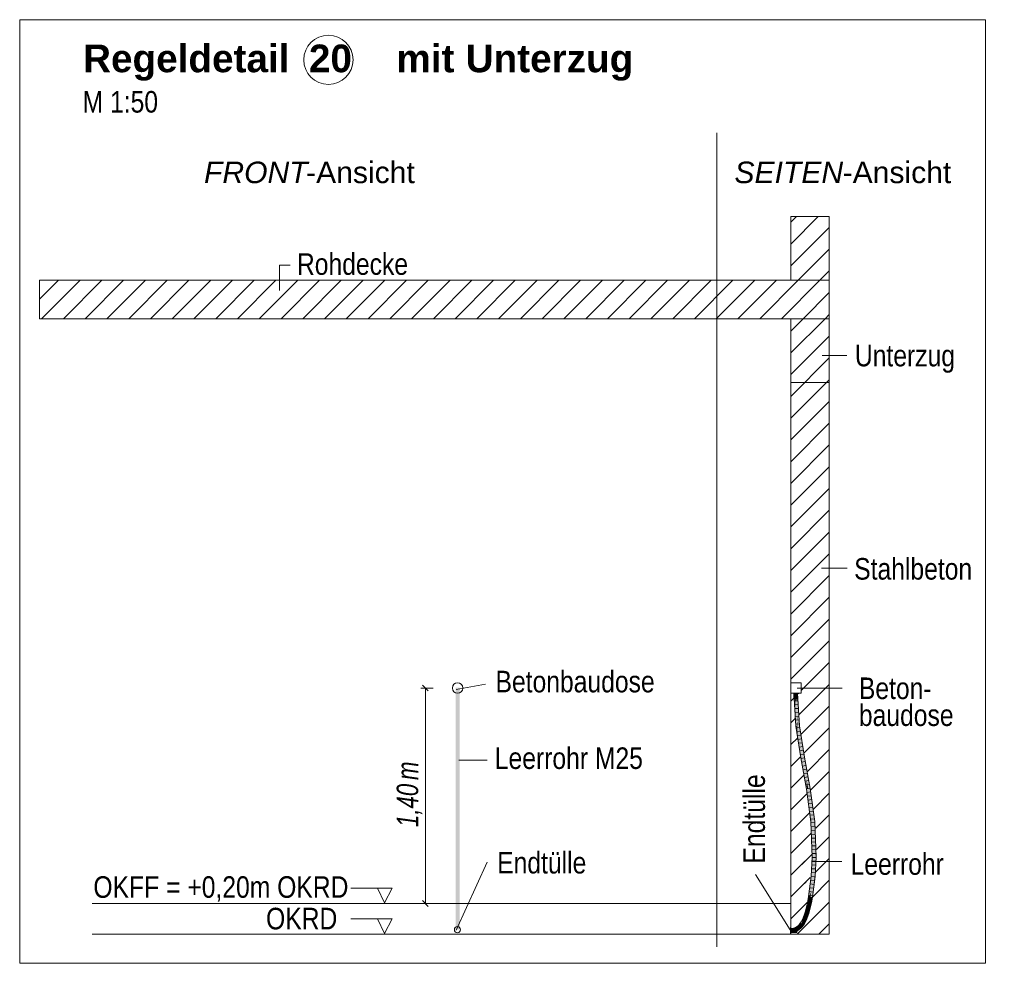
# Model space of a CAD drawing. Extents: x -500 to 300, y 62 to 1162.
# Tile 76 of 90: x 124 to 188, y 696 to 757. Entities that reach past the tile are written whole.
import ezdxf
from ezdxf.lldxf.tags import DXFTag

# ---------------------------------------------------------------- set-up
doc = ezdxf.new("R2010")
doc.units = 0
doc.layers.get('0').update_dxf_attribs({"lineweight": 13})
for name, color, linetype, lineweight, true_color in [('E_Aussparung Bemaßung-A06G93S68I', 5, 'Continuous', 9, 0x0000ff), ('E_Betonbaudose', 1, 'Continuous', 13, 0xff0000), ('E_Detail_Beschriftung', 7, 'Continuous', 13, 0x009900), ('E_Detail_Wandschraffur', 7, 'Continuous', 5, 0xc0c0c0), ('E_Leerrohr 25-A06G93S78I', 7, 'Continuous', 9, 0xff8000), ('E_Leerrohr 25-Shading', 7, 'Continuous', 9, 0xff8000), ('E_Leerrohr Beschriftung', 1, 'Continuous', 9, 0xff0000)]:
    doc.layers.add(name, color=color, linetype=linetype, lineweight=lineweight, true_color=true_color)
doc.layers.add('E_Detail_Linie_Text_Bem', color=7, linetype='Continuous', lineweight=13)
doc.styles.get("Standard").update_dxf_attribs({"font": 'ARIALN.TTF'})
tags = doc.linetypes.add('fein_strichliert', pattern=[4, 1, -2, 1]).pattern_tags.tags
tags[8:9] = [DXFTag(74, 4), DXFTag(75, 0), DXFTag(340, '0'), DXFTag(46, 0.0), DXFTag(50, 0.0), DXFTag(44, 0.0), DXFTag(45, 0.0)]
tags[6:7] = [DXFTag(74, 4), DXFTag(75, 0), DXFTag(340, '0'), DXFTag(46, 0.0), DXFTag(50, 0.0), DXFTag(44, 0.0), DXFTag(45, 0.0)]
tags[4:5] = [DXFTag(74, 4), DXFTag(75, 0), DXFTag(340, '0'), DXFTag(46, 0.0), DXFTag(50, 0.0), DXFTag(44, 0.0), DXFTag(45, 0.0)]
tags = doc.linetypes.add('fein_strichliert-A06G93S58I', pattern=[4, 1, -2, 1]).pattern_tags.tags
tags[8:9] = [DXFTag(74, 4), DXFTag(75, 0), DXFTag(340, '0'), DXFTag(46, 0.0), DXFTag(50, 0.0), DXFTag(44, 0.0), DXFTag(45, 0.0)]
tags[6:7] = [DXFTag(74, 4), DXFTag(75, 0), DXFTag(340, '0'), DXFTag(46, 0.0), DXFTag(50, 0.0), DXFTag(44, 0.0), DXFTag(45, 0.0)]
tags[4:5] = [DXFTag(74, 4), DXFTag(75, 0), DXFTag(340, '0'), DXFTag(46, 0.0), DXFTag(50, 0.0), DXFTag(44, 0.0), DXFTag(45, 0.0)]
tags = doc.linetypes.add('STRICHPUNKT2-A06G93S88I', pattern=[12.7, 6.35, -3.175, 0, -3.175]).pattern_tags.tags
tags[10:11] = [DXFTag(74, 4), DXFTag(75, 0), DXFTag(340, '0'), DXFTag(46, 0.0), DXFTag(50, 0.0), DXFTag(44, 0.0), DXFTag(45, 0.0)]
tags[8:9] = [DXFTag(74, 4), DXFTag(75, 0), DXFTag(340, '0'), DXFTag(46, 0.0), DXFTag(50, 0.0), DXFTag(44, 0.0), DXFTag(45, 0.0)]
tags[6:7] = [DXFTag(74, 4), DXFTag(75, 0), DXFTag(340, '0'), DXFTag(46, 0.0), DXFTag(50, 0.0), DXFTag(44, 0.0), DXFTag(45, 0.0)]
tags[4:5] = [DXFTag(74, 4), DXFTag(75, 0), DXFTag(340, '0'), DXFTag(46, 0.0), DXFTag(50, 0.0), DXFTag(44, 0.0), DXFTag(45, 0.0)]

# ---------------------------------------------------------------- blocks, each defined once
blk = doc.blocks.new('Shading-A06G93GX8I', base_point=(174.254, 868.332))
at = {"layer": 'E_Leerrohr 25-Shading', "color": 31, "true_color": 0xecb67f}
for points in [[(174.023, 713.285), (174.023, 713.279), (174.134, 713.285), (174.134, 713.279)], [(174.088, 712.885), (174.213, 712.885), (174.088, 713.279), (174.213, 713.279)], [(174.134, 713.279), (174.213, 713.279), (174.134, 713.285), (174.213, 713.285)], [(174.226, 713.285), (174.213, 713.285), (174.226, 713.279), (174.213, 713.279)], [(174.213, 713.279), (174.213, 712.885), (174.226, 713.279), (174.226, 712.885)], [(174.258, 713.285), (174.226, 713.285), (174.258, 713.279), (174.226, 713.279)], [(174.226, 712.885), (174.338, 712.885), (174.226, 713.279), (174.338, 713.279)], [(174.258, 713.285), (174.258, 713.279), (174.325, 713.285), (174.324, 713.279)], [(174.324, 713.279), (174.403, 713.279), (174.325, 713.285), (174.403, 713.285)], [(173.891, 697.94), (173.891, 698.051), (173.885, 697.939), (173.885, 698.051)], [(173.885, 697.907), (173.891, 697.907), (173.885, 697.939), (173.891, 697.94)], [(173.885, 697.861), (173.891, 697.861), (173.885, 697.907), (173.891, 697.907)], [(173.891, 697.828), (173.891, 697.861), (173.885, 697.828), (173.885, 697.861)], [(173.885, 697.75), (173.891, 697.75), (173.885, 697.828), (173.891, 697.828)], [(173.885, 697.671), (173.891, 697.671), (173.885, 697.75), (173.891, 697.75)], [(173.891, 697.861), (174.049, 697.986), (173.891, 697.986)], [(173.891, 697.861), (174.113, 697.869), (174.049, 697.986), (174.161, 697.873)], [(173.994, 697.862), (174.094, 697.868), (173.891, 697.861), (174.113, 697.869)], [(173.891, 697.861), (174.239, 697.861), (174.233, 697.866)], [(174.071, 697.766), (174.1, 697.844), (174.027, 697.753), (173.891, 697.861)], [(173.891, 697.861), (174.1, 697.844), (173.994, 697.857)], [(173.891, 697.861), (173.891, 697.736), (174.027, 697.753), (174.007, 697.747)], [(173.891, 697.861), (174.225, 697.847), (174.239, 697.861)], [(173.891, 697.736), (174.049, 697.736), (174.031, 697.749)], [(174.169, 697.865), (174.163, 697.871), (173.994, 697.862)], [(174.15, 697.838), (174.163, 697.85), (173.994, 697.857)], [(174.007, 697.747), (174.031, 697.749), (174.027, 697.753)], [(174.065, 697.753), (174.071, 697.766), (174.031, 697.749), (174.027, 697.753)], [(174.031, 697.749), (174.049, 697.736), (174.065, 697.753)], [(174.049, 697.986), (174.161, 697.873), (174.088, 697.986), (174.132, 697.942)], [(174.049, 697.736), (174.114, 697.736), (174.083, 697.77), (174.176, 697.798)], [(174.071, 697.766), (174.065, 697.753), (174.083, 697.77)], [(174.147, 697.834), (174.1, 697.844), (174.083, 697.77), (174.071, 697.766)], [(174.147, 697.834), (174.083, 697.77), (174.152, 697.8), (174.115, 697.78)], [(174.132, 697.942), (174.114, 697.986), (174.088, 697.986)], [(174.094, 697.868), (174.163, 697.871), (174.113, 697.869)], [(174.147, 697.834), (174.15, 697.838), (174.1, 697.844)], [(174.113, 697.869), (174.163, 697.871), (174.161, 697.873)], [(174.22, 697.879), (174.285, 697.986), (174.114, 697.986)], [(174.114, 697.986), (174.132, 697.942), (174.22, 697.879), (174.197, 697.877)], [(174.285, 697.736), (174.221, 697.812), (174.114, 697.736), (174.176, 697.798)], [(174.115, 697.78), (174.14, 697.787), (174.152, 697.8)], [(174.132, 697.942), (174.161, 697.873), (174.197, 697.877), (174.194, 697.876)], [(174.152, 697.8), (174.14, 697.787), (174.201, 697.823), (174.176, 697.798)], [(174.201, 697.823), (174.225, 697.847), (174.147, 697.834), (174.163, 697.85)], [(174.147, 697.834), (174.152, 697.8), (174.18, 697.828)], [(174.18, 697.828), (174.152, 697.8), (174.198, 697.824)], [(174.152, 697.8), (174.201, 697.823), (174.198, 697.824)], [(174.233, 697.866), (174.221, 697.879), (174.169, 697.865), (174.161, 697.873)], [(174.221, 697.812), (174.214, 697.821), (174.176, 697.798), (174.201, 697.823)], [(174.194, 697.876), (174.221, 697.879), (174.22, 697.879)], [(174.285, 697.815), (174.239, 697.861), (174.285, 697.807), (174.201, 697.823)], [(174.233, 697.816), (174.214, 697.821), (174.221, 697.812)], [(174.285, 697.807), (174.214, 697.821), (174.285, 697.802)], [(174.22, 697.879), (174.234, 697.881), (174.285, 697.986), (174.268, 697.915)], [(174.26, 697.882), (174.26, 697.884), (174.221, 697.879), (174.22, 697.879)], [(174.221, 697.879), (174.239, 697.861), (174.26, 697.882)], [(174.285, 697.789), (174.268, 697.806), (174.221, 697.812), (174.233, 697.816)], [(174.285, 697.789), (174.221, 697.812), (174.285, 697.736)], [(174.234, 697.881), (174.26, 697.884), (174.268, 697.915)], [(174.262, 697.885), (174.239, 697.861), (174.285, 697.887), (174.285, 697.861)], [(174.239, 697.861), (174.285, 697.815), (174.285, 697.861)], [(174.262, 697.885), (174.268, 697.915), (174.26, 697.884)], [(174.26, 697.884), (174.26, 697.882), (174.262, 697.885)], [(174.262, 697.885), (174.285, 697.907), (174.268, 697.915), (174.285, 697.932)], [(174.285, 697.907), (174.262, 697.885), (174.285, 697.887)], [(174.285, 697.932), (174.285, 697.986), (174.268, 697.915)], [(174.285, 697.802), (174.268, 697.806), (174.285, 697.789)]]:
    blk.add_solid(points, dxfattribs=at)
at = {"layer": 'E_Leerrohr 25-Shading', "color": 43, "true_color": 0xd7ab7f}
for points in [[(174.088, 713.279), (174.114, 712.877), (174.115, 713.033)], [(174.088, 713.279), (174.115, 713.033), (174.116, 713.279)], [(174.115, 713.033), (174.114, 712.877), (174.177, 712.453), (174.202, 712.051)], [(174.223, 711.132), (174.202, 712.051), (174.114, 712.877)], [(174.116, 713.279), (174.115, 713.033), (174.137, 713.088), (174.177, 712.453)], [(174.137, 713.088), (174.125, 713.279), (174.116, 713.279)], [(174.329, 712.934), (174.302, 713.279), (174.315, 713.068)], [(174.302, 713.279), (174.364, 712.878), (174.32, 713.279)], [(174.364, 712.878), (174.302, 713.279), (174.403, 712.243), (174.329, 712.934)], [(174.34, 712.667), (174.382, 712.277), (174.315, 713.068), (174.329, 712.934)], [(174.364, 712.878), (174.338, 713.279), (174.32, 713.279)], [(174.329, 712.934), (174.382, 712.277), (174.403, 712.243), (174.428, 711.842)], [(174.395, 712.073), (174.34, 712.667), (174.435, 711.154)], [(174.382, 712.277), (174.34, 712.667), (174.39, 712.171), (174.395, 712.073)], [(174.388, 712.216), (174.382, 712.277), (174.39, 712.171)], [(174.422, 711.777), (174.414, 711.975), (174.39, 712.171), (174.388, 712.216)], [(174.223, 711.132), (174.257, 711.135), (174.202, 712.051), (174.25, 711.284)], [(174.395, 712.073), (174.422, 711.777), (174.39, 712.171)], [(174.422, 711.777), (174.395, 712.073), (174.446, 711.156), (174.435, 711.154)], [(174.428, 711.842), (174.414, 711.975), (174.471, 711.158), (174.422, 711.777)], [(174.446, 711.156), (174.471, 711.158), (174.422, 711.777)], [(174.257, 711.135), (174.223, 711.132), (174.338, 710.386)], [(174.257, 711.135), (174.259, 711.135), (174.25, 711.284)], [(174.364, 710.223), (174.257, 711.135), (174.338, 710.386)], [(174.364, 710.223), (174.275, 711.033), (174.257, 711.135), (174.259, 711.135)], [(174.315, 710.776), (174.275, 711.033), (174.403, 709.966), (174.364, 710.223)], [(174.446, 711.156), (174.435, 711.154), (174.75, 709.119)], [(174.786, 709.126), (174.471, 711.158), (174.75, 709.119), (174.446, 711.156)], [(174.428, 709.803), (174.34, 710.613), (174.403, 709.966), (174.315, 710.776)], [(174.54, 709.084), (174.576, 709.09), (174.428, 709.803), (174.34, 710.613)], [(174.94, 707.081), (174.576, 709.09), (174.909, 707.047), (174.54, 709.084)], [(174.976, 708.077), (174.786, 709.126), (174.94, 708.073), (174.75, 709.119)], [(175.156, 707.086), (174.976, 708.077), (175.12, 707.081), (174.94, 708.073)], [(175.156, 707.086), (175.12, 707.081), (175.452, 704.949), (175.415, 704.946)], [(174.94, 707.081), (174.909, 707.047), (174.943, 707.052)], [(174.943, 707.052), (174.909, 707.047), (174.977, 706.559)], [(174.945, 707.053), (174.94, 707.081), (174.943, 707.052)], [(174.977, 706.559), (175.144, 705.523), (174.943, 707.052), (174.945, 707.053)], [(175.144, 705.523), (175.239, 704.931), (174.945, 707.053)], [(175.203, 704.928), (175.221, 704.929), (174.977, 706.559), (175.144, 705.523)], [(175.221, 704.929), (175.239, 704.931), (175.144, 705.523)], [(175.221, 704.929), (175.203, 704.928), (175.228, 704.299)], [(175.228, 704.299), (175.262, 703.734), (175.221, 704.929), (175.239, 704.931)], [(175.262, 703.734), (175.33, 702.628), (175.239, 704.931)], [(175.497, 703.803), (175.452, 704.949), (175.44, 704.324), (175.415, 704.946)], [(175.262, 703.734), (175.228, 704.299), (175.274, 703.124)], [(175.544, 702.629), (175.44, 704.324), (175.542, 702.629)], [(175.44, 704.324), (175.544, 702.629), (175.44, 704.324), (175.497, 703.803)], [(175.533, 702.629), (175.542, 702.629), (175.487, 703.144), (175.44, 704.324)], [(175.294, 702.627), (175.33, 702.628), (175.274, 703.124), (175.262, 703.734)], [(175.33, 702.628), (175.294, 702.627), (175.236, 701.386), (175.224, 701.387)], [(175.26, 701.384), (175.33, 702.628), (175.236, 701.386)], [(175.473, 701.364), (175.507, 702.629), (175.436, 701.368)], [(175.507, 702.629), (175.473, 701.364), (175.515, 702.629), (175.486, 701.596)], [(175.486, 701.596), (175.541, 702.572), (175.515, 702.629), (175.542, 702.629)], [(175.487, 703.144), (175.507, 702.629), (175.515, 702.629)], [(175.541, 702.572), (175.544, 702.629), (175.542, 702.629)], [(175.125, 700.432), (175.091, 700.055), (175.26, 701.384)], [(175.18, 701.042), (175.125, 700.432), (175.236, 701.386), (175.26, 701.384)], [(175.236, 701.386), (175.224, 701.387), (175.18, 701.042)], [(175.394, 701.032), (175.394, 701.032), (175.473, 701.364), (175.375, 700.591)], [(175.394, 701.032), (175.473, 701.364), (175.436, 701.368)], [(175.055, 700.06), (175.072, 700.058), (175.18, 701.042), (175.125, 700.432)], [(175.394, 701.032), (175.266, 700.032), (175.291, 700.029)], [(175.303, 700.027), (175.394, 701.032), (175.291, 700.029)], [(175.394, 701.032), (175.303, 700.027), (175.375, 700.591)], [(175.072, 700.058), (175.055, 700.06), (175.021, 699.8), (175.011, 699.802)], [(175.021, 699.8), (175.044, 699.796), (175.072, 700.058), (175.091, 700.055)], [(175.044, 699.796), (175.047, 699.796), (175.091, 700.055)], [(175.072, 700.058), (175.091, 700.055), (175.125, 700.432)], [(174.837, 699.047), (174.844, 699.045), (174.961, 699.545), (174.911, 699.258)], [(174.961, 699.545), (174.911, 699.258), (174.969, 699.543), (174.95, 699.381)], [(174.942, 699.317), (174.996, 699.537), (174.969, 699.543)], [(174.978, 699.635), (174.961, 699.545), (174.969, 699.543)], [(174.973, 699.585), (174.969, 699.543), (174.994, 699.552), (174.991, 699.538)], [(174.981, 699.619), (174.978, 699.635), (174.973, 699.585)], [(174.973, 699.585), (174.994, 699.552), (174.981, 699.619)], [(174.978, 699.635), (174.981, 699.619), (175.011, 699.802), (175.021, 699.8)], [(175.021, 699.8), (174.981, 699.619), (175.044, 699.796), (174.994, 699.552)], [(174.991, 699.538), (174.996, 699.537), (174.994, 699.552)], [(174.994, 699.552), (174.996, 699.537), (175.044, 699.796), (175.047, 699.796)], [(175.204, 699.489), (175.169, 699.497), (175.076, 698.974), (175.041, 698.984)], [(175.204, 699.489), (175.221, 699.764), (175.169, 699.497)], [(175.204, 699.489), (175.235, 699.647), (175.221, 699.764), (175.253, 699.758)], [(175.291, 700.029), (175.266, 700.032), (175.253, 699.758), (175.221, 699.764)], [(175.235, 699.647), (175.257, 699.757), (175.253, 699.758)], [(175.257, 699.757), (175.303, 700.027), (175.253, 699.758), (175.291, 700.029)], [(174.672, 698.607), (174.696, 698.597), (174.808, 698.97), (174.731, 698.684)], [(174.731, 698.684), (174.706, 698.592), (174.872, 699.036)], [(174.808, 698.97), (174.731, 698.684), (174.844, 699.045), (174.872, 699.036)], [(174.844, 699.045), (174.837, 699.047), (174.808, 698.97)], [(174.844, 699.045), (174.872, 699.036), (174.911, 699.258)], [(174.911, 699.258), (174.872, 699.036), (174.95, 699.381), (174.942, 699.317)], [(174.978, 698.713), (175.076, 698.974), (174.942, 698.719), (175.041, 698.984)], [(174.338, 698.148), (174.301, 698.117), (174.308, 698.107)], [(174.313, 698.1), (174.364, 698.169), (174.308, 698.107), (174.338, 698.148)], [(174.313, 698.1), (174.321, 698.089), (174.364, 698.169), (174.329, 698.1)], [(174.396, 698.178), (174.323, 698.087), (174.34, 698.102)], [(174.396, 698.178), (174.383, 698.174), (174.323, 698.087), (174.329, 698.1)], [(174.383, 698.174), (174.364, 698.169), (174.329, 698.1)], [(174.34, 698.102), (174.411, 698.161), (174.396, 698.178)], [(174.386, 698.188), (174.364, 698.169), (174.39, 698.183), (174.383, 698.174)], [(174.383, 698.174), (174.396, 698.178), (174.39, 698.183)], [(174.403, 698.206), (174.386, 698.188), (174.39, 698.183)], [(174.396, 698.178), (174.428, 698.233), (174.39, 698.183), (174.403, 698.206)], [(174.4, 698.185), (174.396, 698.178), (174.416, 698.181), (174.404, 698.169)], [(174.422, 698.205), (174.428, 698.233), (174.4, 698.185)], [(174.4, 698.185), (174.416, 698.181), (174.422, 698.205)], [(174.404, 698.169), (174.411, 698.161), (174.416, 698.181)], [(174.416, 698.181), (174.411, 698.161), (174.489, 698.251), (174.493, 698.248)], [(174.48, 698.258), (174.422, 698.205), (174.489, 698.251), (174.416, 698.181)], [(174.428, 698.233), (174.422, 698.205), (174.464, 698.271), (174.48, 698.258)], [(174.589, 698.42), (174.576, 698.428), (174.464, 698.27), (174.464, 698.271)], [(174.464, 698.27), (174.48, 698.258), (174.589, 698.42), (174.602, 698.412)], [(174.602, 698.412), (174.48, 698.258), (174.607, 698.409), (174.489, 698.251)], [(174.633, 698.137), (174.631, 698.138), (174.542, 698.023), (174.533, 698.033)], [(174.542, 698.023), (174.638, 698.133), (174.633, 698.137)], [(174.542, 698.023), (174.558, 698.006), (174.638, 698.133), (174.585, 698.035)], [(174.696, 698.597), (174.672, 698.607), (174.589, 698.42), (174.576, 698.428)], [(174.585, 698.035), (174.66, 698.115), (174.638, 698.133)], [(174.589, 698.42), (174.602, 698.412), (174.696, 698.597), (174.706, 698.592)], [(174.658, 698.175), (174.631, 698.138), (174.633, 698.137)], [(174.638, 698.133), (174.66, 698.115), (174.658, 698.175)], [(174.66, 698.115), (174.789, 698.297), (174.658, 698.175), (174.758, 698.316)], [(174.696, 698.597), (174.706, 698.592), (174.731, 698.684)], [(174.789, 698.297), (174.869, 698.523), (174.758, 698.316)], [(174.789, 698.297), (174.844, 698.4), (174.869, 698.523), (174.894, 698.513)], [(174.844, 698.4), (174.902, 698.509), (174.894, 698.513)], [(174.869, 698.523), (174.894, 698.513), (174.942, 698.719), (174.956, 698.717)], [(174.894, 698.513), (174.902, 698.509), (174.956, 698.717), (174.978, 698.713)], [(173.983, 697.954), (173.979, 697.991), (173.891, 697.949), (173.891, 697.986)], [(174.008, 697.742), (174.003, 697.779), (173.891, 697.736), (173.891, 697.772)], [(173.983, 697.954), (174.049, 698.003), (173.979, 697.991)], [(173.983, 697.954), (174.07, 697.97), (174.049, 698.003), (174.063, 698)], [(174.008, 697.742), (174.111, 697.798), (174.003, 697.779)], [(174.111, 697.798), (174.008, 697.742), (174.113, 697.788), (174.049, 697.75)], [(174.063, 698), (174.061, 698.005), (174.049, 698.003)], [(174.049, 697.75), (174.114, 697.761), (174.113, 697.788), (174.119, 697.764)], [(174.088, 698.013), (174.061, 698.005), (174.092, 697.996), (174.063, 698)], [(174.063, 698), (174.07, 697.97), (174.092, 697.996)], [(174.092, 697.996), (174.07, 697.97), (174.137, 697.99)], [(174.114, 698.021), (174.088, 698.013), (174.105, 698.011)], [(174.088, 698.013), (174.092, 697.996), (174.105, 698.011)], [(174.151, 697.994), (174.132, 698.008), (174.092, 697.996), (174.105, 698.011)], [(174.151, 697.994), (174.092, 697.996), (174.137, 697.99)], [(174.132, 698.008), (174.114, 698.021), (174.105, 698.011)], [(174.137, 697.806), (174.111, 697.798), (174.113, 697.788)], [(174.113, 697.788), (174.116, 697.773), (174.137, 697.806), (174.177, 697.818)], [(174.142, 698.018), (174.138, 698.029), (174.114, 698.021)], [(174.142, 698.018), (174.114, 698.021), (174.146, 698.006), (174.132, 698.008)], [(174.114, 697.761), (174.119, 697.762), (174.119, 697.764)], [(174.116, 697.773), (174.119, 697.764), (174.177, 697.818), (174.202, 697.825)], [(174.119, 697.762), (174.225, 697.794), (174.202, 697.825), (174.212, 697.829)], [(174.119, 697.762), (174.202, 697.825), (174.119, 697.764)], [(174.132, 698.008), (174.151, 697.994), (174.146, 698.006)], [(174.202, 698.017), (174.226, 698.027), (174.138, 698.029), (174.208, 698.06)], [(174.202, 698.017), (174.138, 698.029), (174.142, 698.018)], [(174.142, 698.018), (174.146, 698.006), (174.202, 698.017), (174.177, 698.006)], [(174.146, 698.006), (174.151, 697.994), (174.177, 698.006)], [(174.226, 698.027), (174.301, 698.117), (174.208, 698.06)], [(174.212, 697.829), (174.225, 697.794), (174.25, 697.845), (174.266, 697.845)], [(174.266, 697.845), (174.225, 697.794), (174.324, 697.845), (174.327, 697.839)], [(174.301, 698.117), (174.226, 698.027), (174.308, 698.107), (174.25, 698.042)], [(174.25, 698.042), (174.275, 698.058), (174.308, 698.107), (174.313, 698.1)], [(174.266, 697.845), (174.275, 697.856), (174.25, 697.845)], [(174.275, 697.856), (174.266, 697.845), (174.318, 697.856), (174.324, 697.845)], [(174.313, 698.1), (174.275, 698.058), (174.321, 698.089), (174.315, 698.082)], [(174.318, 697.856), (174.309, 697.872), (174.275, 697.856)], [(174.315, 697.875), (174.309, 697.872), (174.403, 697.887), (174.364, 697.862)], [(174.364, 697.862), (174.309, 697.872), (174.318, 697.856)], [(174.315, 698.082), (174.323, 698.087), (174.321, 698.089)], [(174.34, 697.891), (174.315, 697.875), (174.428, 697.902), (174.403, 697.887)], [(174.318, 697.856), (174.324, 697.845), (174.364, 697.862), (174.338, 697.846)], [(174.321, 698.089), (174.323, 698.087), (174.329, 698.1)], [(174.324, 697.845), (174.327, 697.839), (174.338, 697.846)], [(174.428, 697.902), (174.447, 697.914), (174.34, 697.891), (174.426, 697.943)], [(174.542, 698.023), (174.533, 698.033), (174.441, 697.923), (174.426, 697.943)], [(174.447, 697.914), (174.558, 698.006), (174.441, 697.923), (174.542, 698.023)]]:
    blk.add_solid(points, dxfattribs=at)
at = {"layer": 'E_Leerrohr 25-Shading', "color": 31, "true_color": 0xfabd7f}
for points in [[(174.145, 713.279), (174.125, 713.279), (174.137, 713.088)], [(174.137, 713.088), (174.177, 712.453), (174.145, 713.279), (174.18, 712.527)], [(174.213, 713.279), (174.145, 713.279), (174.18, 712.527)], [(174.213, 713.279), (174.18, 712.527), (174.226, 712.593), (174.202, 712.051)], [(174.226, 712.593), (174.239, 712.877), (174.213, 713.279)], [(174.231, 713.279), (174.213, 713.279), (174.239, 712.877)], [(174.25, 711.284), (174.239, 712.877), (174.226, 712.593)], [(174.239, 712.877), (174.256, 713.279), (174.231, 713.279)], [(174.256, 713.279), (174.239, 712.877), (174.34, 712.667), (174.318, 712.177)], [(174.25, 711.284), (174.259, 711.135), (174.239, 712.877), (174.27, 711.137)], [(174.278, 712.242), (174.239, 712.877), (174.299, 711.14), (174.27, 711.137)], [(174.318, 712.177), (174.239, 712.877), (174.303, 711.841)], [(174.256, 713.279), (174.34, 712.667), (174.302, 713.279)], [(174.177, 712.453), (174.202, 712.051), (174.18, 712.527)], [(174.202, 712.051), (174.25, 711.284), (174.226, 712.593)], [(174.303, 711.841), (174.278, 712.242), (174.316, 711.142), (174.299, 711.14)], [(174.318, 712.177), (174.435, 711.154), (174.34, 712.667)], [(174.347, 711.145), (174.435, 711.154), (174.303, 711.841), (174.318, 712.177)], [(174.347, 711.145), (174.303, 711.841), (174.31, 711.487)], [(174.27, 711.137), (174.259, 711.135), (174.275, 711.033)], [(174.27, 711.137), (174.275, 711.033), (174.299, 711.14), (174.311, 710.852)], [(174.311, 710.852), (174.275, 711.033), (174.315, 710.776)], [(174.311, 710.852), (174.335, 710.738), (174.299, 711.14), (174.316, 711.142)], [(174.347, 711.145), (174.31, 711.487), (174.321, 711.142), (174.316, 711.184)], [(174.316, 711.184), (174.316, 711.142), (174.321, 711.142)], [(174.316, 711.142), (174.335, 710.738), (174.321, 711.142), (174.663, 709.105)], [(174.663, 709.105), (174.347, 711.145), (174.321, 711.142)], [(174.435, 711.154), (174.347, 711.145), (174.75, 709.119), (174.663, 709.105)], [(174.34, 710.613), (174.335, 710.738), (174.315, 710.776), (174.311, 710.852)], [(174.576, 709.09), (174.663, 709.105), (174.34, 710.613), (174.335, 710.738)], [(174.925, 707.661), (174.663, 709.105), (174.94, 707.081), (174.576, 709.09)], [(174.94, 708.073), (174.75, 709.119), (174.925, 707.661), (174.663, 709.105)], [(175.12, 707.081), (174.94, 708.073), (175.033, 707.067), (174.925, 707.661)], [(175.033, 707.067), (174.925, 707.661), (174.945, 707.053), (174.94, 707.081)], [(175.033, 707.067), (174.945, 707.053), (175.327, 704.938), (175.239, 704.931)], [(175.415, 704.946), (175.12, 707.081), (175.372, 704.942), (175.033, 707.067)], [(175.033, 707.067), (175.327, 704.938), (175.372, 704.942)], [(175.327, 704.938), (175.239, 704.931), (175.419, 702.628), (175.33, 702.628)], [(175.415, 704.946), (175.327, 704.938), (175.507, 702.629), (175.419, 702.628)], [(175.419, 702.628), (175.33, 702.628), (175.348, 701.376), (175.26, 701.384)], [(175.507, 702.629), (175.419, 702.628), (175.436, 701.368), (175.348, 701.376)], [(175.221, 700.378), (175.348, 701.376), (175.091, 700.055), (175.26, 701.384)], [(175.436, 701.368), (175.348, 701.376), (175.266, 700.032), (175.179, 700.044)], [(175.098, 700.054), (175.091, 700.055), (175.047, 699.796)], [(175.063, 699.793), (175.131, 700.05), (175.047, 699.796), (175.098, 700.054)], [(175.134, 699.78), (175.179, 700.044), (175.063, 699.793), (175.131, 700.05)], [(175.221, 700.378), (175.091, 700.055), (175.131, 700.05)], [(175.179, 700.044), (175.221, 700.378), (175.131, 700.05)], [(174.956, 699.01), (175.083, 699.517), (174.942, 699.317), (174.996, 699.537)], [(175.169, 699.497), (175.083, 699.517), (175.041, 698.984), (174.956, 699.01)], [(175.083, 699.517), (174.997, 699.537), (174.996, 699.537)], [(175.063, 699.793), (175.047, 699.796), (174.997, 699.537)], [(175.083, 699.517), (175.134, 699.78), (174.997, 699.537), (175.063, 699.793)], [(175.063, 699.793), (175.047, 699.796), (175.047, 699.796)], [(175.221, 699.764), (175.134, 699.78), (175.169, 699.497), (175.083, 699.517)], [(175.266, 700.032), (175.179, 700.044), (175.221, 699.764), (175.134, 699.78)], [(174.787, 698.558), (174.872, 699.036), (174.706, 698.592)], [(174.787, 698.558), (174.927, 698.931), (174.872, 699.036), (174.931, 699.018)], [(175.041, 698.984), (174.956, 699.01), (174.869, 698.523), (174.787, 698.558)], [(174.942, 699.317), (174.872, 699.036), (174.931, 699.018)], [(174.927, 698.931), (174.956, 699.01), (174.931, 699.018)], [(174.956, 699.01), (174.942, 699.317), (174.931, 699.018)], [(174.374, 698.015), (174.472, 698.097), (174.34, 698.102), (174.411, 698.161)], [(174.507, 698.237), (174.493, 698.248), (174.411, 698.161)], [(174.472, 698.097), (174.562, 698.193), (174.411, 698.161), (174.507, 698.237)], [(174.472, 698.097), (174.411, 698.161), (174.411, 698.161)], [(174.631, 698.138), (174.562, 698.193), (174.533, 698.033), (174.472, 698.097)], [(174.507, 698.237), (174.679, 698.365), (174.493, 698.248), (174.635, 698.392)], [(174.562, 698.193), (174.682, 698.362), (174.507, 698.237), (174.679, 698.365)], [(174.758, 698.316), (174.682, 698.362), (174.631, 698.138), (174.562, 698.193)], [(174.687, 698.371), (174.787, 698.558), (174.607, 698.409), (174.706, 698.592)], [(174.687, 698.371), (174.607, 698.409), (174.679, 698.365)], [(174.682, 698.362), (174.687, 698.371), (174.679, 698.365)], [(174.869, 698.523), (174.787, 698.558), (174.758, 698.316), (174.682, 698.362)], [(173.993, 697.867), (173.983, 697.954), (173.891, 697.861), (173.891, 697.949)], [(174.003, 697.779), (173.993, 697.867), (173.891, 697.772), (173.891, 697.861)], [(174.073, 697.957), (174.07, 697.97), (173.983, 697.954)], [(173.993, 697.867), (174.09, 697.884), (173.983, 697.954), (174.073, 697.957)], [(174.111, 697.798), (174.09, 697.884), (174.003, 697.779), (173.993, 697.867)], [(174.137, 697.99), (174.07, 697.97), (174.141, 697.98)], [(174.07, 697.97), (174.073, 697.957), (174.141, 697.98), (174.151, 697.958)], [(174.151, 697.958), (174.073, 697.957), (174.16, 697.94), (174.073, 697.957)], [(174.073, 697.957), (174.09, 697.884), (174.16, 697.94), (174.174, 697.909)], [(174.09, 697.884), (174.111, 697.798), (174.174, 697.909), (174.165, 697.885)], [(174.165, 697.885), (174.111, 697.798), (174.137, 697.806)], [(174.137, 697.99), (174.141, 697.98), (174.151, 697.994), (174.155, 697.982)], [(174.182, 697.911), (174.165, 697.885), (174.202, 697.825), (174.137, 697.806)], [(174.141, 697.98), (174.174, 697.909), (174.155, 697.982), (174.182, 697.911)], [(174.178, 698.002), (174.177, 698.006), (174.151, 697.994)], [(174.174, 697.985), (174.186, 697.986), (174.151, 697.994), (174.178, 698.002)], [(174.174, 697.985), (174.151, 697.994), (174.155, 697.982)], [(174.213, 697.925), (174.189, 697.979), (174.155, 697.982), (174.174, 697.985)], [(174.213, 697.925), (174.155, 697.982), (174.182, 697.911)], [(174.165, 697.885), (174.182, 697.911), (174.174, 697.909)], [(174.189, 697.979), (174.186, 697.986), (174.174, 697.985)], [(174.205, 698.009), (174.202, 698.017), (174.178, 698.002), (174.177, 698.006)], [(174.226, 697.964), (174.205, 698.009), (174.189, 697.979), (174.178, 698.002)], [(174.239, 697.937), (174.182, 697.911), (174.208, 697.841)], [(174.182, 697.911), (174.202, 697.825), (174.208, 697.841)], [(174.226, 697.964), (174.189, 697.979), (174.213, 697.925)], [(174.231, 698.017), (174.226, 698.027), (174.205, 698.009), (174.202, 698.017)], [(174.202, 697.825), (174.212, 697.829), (174.208, 697.841)], [(174.239, 698.003), (174.231, 698.017), (174.226, 697.964), (174.205, 698.009)], [(174.212, 697.829), (174.239, 697.937), (174.208, 697.841)], [(174.239, 697.937), (174.212, 697.829), (174.275, 697.856)], [(174.213, 697.925), (174.239, 697.937), (174.226, 697.964)], [(174.248, 698.036), (174.25, 698.042), (174.226, 698.027)], [(174.231, 698.017), (174.243, 698.02), (174.226, 698.027), (174.248, 698.036)], [(174.226, 697.964), (174.239, 697.937), (174.239, 698.003), (174.252, 697.978)], [(174.239, 698.003), (174.243, 698.02), (174.231, 698.017)], [(174.252, 697.978), (174.275, 698.058), (174.239, 698.003), (174.25, 698.042)], [(174.239, 697.937), (174.268, 697.949), (174.252, 697.978)], [(174.239, 697.937), (174.275, 697.856), (174.268, 697.949), (174.309, 697.872)], [(174.268, 697.949), (174.275, 698.058), (174.252, 697.978)], [(174.31, 698.067), (174.275, 698.058), (174.278, 697.956), (174.268, 697.949)], [(174.309, 697.872), (174.34, 697.891), (174.268, 697.949), (174.303, 697.972)], [(174.315, 698.082), (174.275, 698.058), (174.31, 698.067)], [(174.333, 698.073), (174.31, 698.067), (174.303, 697.972), (174.278, 697.956)], [(174.303, 697.972), (174.374, 698.015), (174.333, 698.073)], [(174.34, 697.891), (174.426, 697.943), (174.303, 697.972), (174.374, 698.015)], [(174.323, 698.087), (174.315, 698.082), (174.333, 698.073), (174.31, 698.067)], [(174.339, 698.096), (174.34, 698.102), (174.323, 698.087)], [(174.333, 698.073), (174.339, 698.096), (174.323, 698.087)], [(174.374, 698.015), (174.34, 698.102), (174.333, 698.073)], [(174.533, 698.033), (174.472, 698.097), (174.426, 697.943), (174.374, 698.015)]]:
    blk.add_solid(points, dxfattribs=at)
blk = doc.blocks.new('Referenz-A06G93S98I')
at = {"layer": 'E_Aussparung Bemaßung-A06G93S68I', "linetype": 'Continuous', "ltscale": 0.13}
for p, q in [((149.847, 713.616), (150.647, 713.616)), ((150.338, 713.425), (149.957, 713.807)), ((150.147, 713.616), (150.147, 699.616)), ((150.447, 699.616), (149.647, 699.616)), ((150.338, 699.425), (149.957, 699.807))]:
    blk.add_line(p, q, dxfattribs=at)
at = {"layer": 'E_Betonbaudose', "linetype": 'Continuous', "ltscale": 0.13}
for p, q in [((173.899, 713.276), (173.899, 713.956)), ((173.899, 713.956), (174.579, 713.956)), ((174.579, 713.956), (174.579, 713.276)), ((174.579, 713.276), (173.899, 713.276))]:
    blk.add_line(p, q, dxfattribs=at)
for centre, radius in [((152.243, 713.616), 0.34), ((152.233, 697.908), 0.2)]:
    blk.add_circle(centre, radius, dxfattribs=at)
at = {"layer": 'E_Detail_Linie_Text_Bem', "linetype": 'fein_strichliert-A06G93S58I', "ltscale": 0.65}
for p, q in [((186.551, 757.044), (123.782, 757.044)), ((123.782, 757.044), (123.782, 695.727)), ((186.551, 695.727), (186.551, 757.044)), ((169.089, 696.808), (169.089, 749.688)), ((123.782, 695.727), (183.525, 695.727)), ((183.525, 695.727), (186.551, 695.727))]:
    blk.add_line(p, q, dxfattribs=at)
at = {"layer": 'E_Detail_Linie_Text_Bem', "linetype": 'Continuous', "ltscale": 0.13}
for p, q in [((173.899, 744.251), (176.399, 744.251)), ((173.899, 740.116), (173.899, 744.251)), ((176.399, 744.251), (176.399, 740.116)), ((176.399, 740.116), (125.071, 740.116)), ((125.071, 740.116), (125.071, 737.616)), ((176.399, 740.116), (173.899, 740.116)), ((176.399, 737.616), (176.399, 740.116)), ((125.071, 737.616), (135.464, 737.616)), ((125.071, 737.616), (173.899, 737.616)), ((135.464, 737.616), (176.399, 737.616)), ((173.899, 737.616), (176.399, 737.616)), ((173.899, 725.816), (173.899, 737.616)), ((173.899, 737.595), (176.399, 737.595)), ((173.899, 733.46), (173.899, 737.595)), ((176.399, 737.616), (176.399, 697.616)), ((176.399, 737.595), (176.399, 733.46)), ((176.399, 733.46), (173.899, 733.46)), ((173.899, 725.616), (173.899, 725.816)), ((173.899, 697.616), (173.899, 725.616)), ((128.501, 699.616), (173.862, 699.616)), ((128.501, 697.616), (175.149, 697.616)), ((176.399, 697.616), (173.899, 697.616))]:
    blk.add_line(p, q, dxfattribs=at)
at = {"layer": 'E_Detail_Linie_Text_Bem', "color": 0, "linetype": 'Continuous', "ltscale": 0.13}
for p, q in [((140.673, 739.437), (140.673, 741.085)), ((140.673, 741.085), (141.359, 741.085)), ((177.538, 735.228), (175.943, 735.228)), ((177.566, 721.393), (175.896, 721.393)), ((154.063, 713.871), (152.152, 713.524)), ((174.304, 713.616), (177.242, 713.616)), ((154.166, 708.937), (152.316, 708.937)), ((152.153, 697.887), (154.166, 702.292)), ((175.27, 702.338), (177.202, 702.338)), ((173.955, 697.739), (171.612, 701.491)), ((147.995, 700.616), (145.311, 700.616)), ((147.028, 700.62), (147.486, 699.667)), ((147.486, 699.667), (147.995, 700.616)), ((147.995, 698.616), (145.311, 698.616)), ((147.028, 698.62), (147.486, 697.667)), ((147.486, 697.667), (147.995, 698.616))]:
    blk.add_line(p, q, dxfattribs=at)
at = {"layer": 'E_Detail_Linie_Text_Bem', "linetype": 'Continuous', "ltscale": 0.13}
blk.add_solid([(152.368, 713.646), (152.368, 697.91), (152.118, 713.645), (152.118, 697.91)], dxfattribs=at)
at = {"layer": 'E_Detail_Wandschraffur', "linetype": 'fein_strichliert', "ltscale": 0.13}
for p, q in [((173.899, 742.465), (175.684, 744.251)), ((174.378, 740.116), (176.399, 742.137)), ((125.071, 738.893), (126.295, 740.116)), ((126.623, 737.616), (129.123, 740.116)), ((129.452, 737.616), (131.952, 740.116)), ((132.28, 737.616), (134.78, 740.116)), ((135.109, 737.616), (137.609, 740.116)), ((137.937, 737.616), (140.437, 740.116)), ((140.766, 737.616), (143.266, 740.116)), ((143.594, 737.616), (146.094, 740.116)), ((146.422, 737.616), (148.922, 740.116)), ((149.251, 737.616), (151.751, 740.116)), ((152.079, 737.616), (154.579, 740.116)), ((154.908, 737.616), (157.408, 740.116)), ((157.736, 737.616), (160.236, 740.116)), ((160.565, 737.616), (163.065, 740.116)), ((163.393, 737.616), (165.893, 740.116)), ((166.221, 737.616), (168.721, 740.116)), ((169.05, 737.616), (171.55, 740.116)), ((171.878, 737.616), (174.378, 740.116)), ((174.707, 737.616), (176.399, 739.308)), ((173.899, 736.808), (174.707, 737.616)), ((173.899, 733.98), (176.399, 736.48)), ((173.899, 731.151), (176.399, 733.651)), ((173.899, 728.323), (176.399, 730.823)), ((173.899, 725.495), (176.399, 727.995)), ((173.899, 722.666), (176.399, 725.166)), ((173.899, 719.838), (176.399, 722.338)), ((173.899, 717.009), (176.399, 719.509)), ((173.899, 714.181), (176.399, 716.681)), ((174.443, 711.897), (176.399, 713.852)), ((173.899, 711.352), (174.171, 711.625)), ((174.774, 709.399), (176.399, 711.024)), ((173.899, 708.524), (174.506, 709.132)), ((175.195, 706.992), (176.399, 708.196)), ((173.899, 705.696), (174.947, 706.744)), ((175.53, 704.499), (176.399, 705.367)), ((173.899, 702.867), (175.243, 704.211)), ((175.527, 701.668), (176.399, 702.539)), ((173.899, 700.039), (175.165, 701.305)), ((174.781, 700.921), (175.035, 701.175)), ((174.305, 697.616), (176.399, 699.71))]:
    blk.add_line(p, q, dxfattribs=at)
at = {"layer": 'E_Detail_Wandschraffur', "linetype": 'ByBlock', "ltscale": 0.13}
for p, q in [((173.899, 743.879), (174.27, 744.251)), ((173.899, 741.051), (176.399, 743.551)), ((175.792, 740.116), (176.399, 740.722)), ((125.209, 737.616), (127.709, 740.116)), ((128.038, 737.616), (130.538, 740.116)), ((130.866, 737.616), (133.366, 740.116)), ((133.694, 737.616), (136.194, 740.116)), ((136.523, 737.616), (139.023, 740.116)), ((139.351, 737.616), (141.851, 740.116)), ((142.18, 737.616), (144.68, 740.116)), ((145.008, 737.616), (147.508, 740.116)), ((147.837, 737.616), (150.337, 740.116)), ((150.665, 737.616), (153.165, 740.116)), ((153.493, 737.616), (155.993, 740.116)), ((156.322, 737.616), (158.822, 740.116)), ((159.15, 737.616), (161.65, 740.116)), ((161.979, 737.616), (164.479, 740.116)), ((164.807, 737.616), (167.307, 740.116)), ((167.636, 737.616), (170.136, 740.116)), ((170.464, 737.616), (172.964, 740.116)), ((173.292, 737.616), (175.792, 740.116)), ((176.121, 737.616), (176.399, 737.894)), ((173.899, 735.394), (176.121, 737.616)), ((173.899, 732.566), (176.399, 735.066)), ((173.899, 729.737), (176.399, 732.237)), ((173.899, 726.909), (176.399, 729.409)), ((173.899, 724.08), (176.399, 726.58)), ((173.899, 721.252), (176.399, 723.752)), ((173.899, 718.423), (176.399, 720.923)), ((173.899, 715.595), (176.399, 718.095)), ((174.579, 713.447), (176.399, 715.267)), ((173.899, 712.767), (174.09, 712.958)), ((174.341, 713.209), (174.4, 713.268)), ((174.576, 710.615), (176.399, 712.438)), ((173.899, 709.938), (174.322, 710.362)), ((174.982, 708.193), (176.399, 709.61)), ((173.899, 707.11), (174.725, 707.936)), ((175.364, 705.747), (176.399, 706.781)), ((173.899, 704.281), (175.119, 705.502)), ((175.568, 703.122), (176.399, 703.953)), ((173.899, 701.453), (175.274, 702.828)), ((174.405, 701.96), (174.815, 702.369)), ((175.307, 700.033), (176.399, 701.124)), ((173.899, 698.624), (174.949, 699.675)), ((175.218, 699.944), (175.275, 700.001)), ((175.719, 697.616), (176.399, 698.296))]:
    blk.add_line(p, q, dxfattribs=at)
at = {"layer": 'E_Leerrohr 25-A06G93S78I', "linetype": 'Continuous', "ltscale": 0.13}
for p, q in [((174.023, 713.285), (174.023, 713.279)), ((174.023, 713.285), (174.135, 713.285)), ((174.023, 713.279), (174.135, 713.279)), ((174.088, 713.279), (174.088, 712.885)), ((174.088, 713.279), (174.162, 713.279)), ((174.088, 713.279), (174.338, 713.279)), ((174.088, 713.279), (174.223, 711.132)), ((174.088, 712.885), (174.162, 712.885)), ((174.111, 713.028), (174.346, 713.031)), ((174.135, 713.285), (174.292, 713.285)), ((174.135, 713.279), (174.292, 713.279)), ((174.162, 713.279), (174.265, 713.279)), ((174.162, 712.885), (174.265, 712.885)), ((174.265, 713.279), (174.338, 713.279)), ((174.265, 712.885), (174.338, 712.885)), ((174.292, 713.285), (174.403, 713.285)), ((174.292, 713.279), (174.403, 713.279)), ((174.338, 712.885), (174.338, 713.279)), ((174.338, 713.279), (174.471, 711.158)), ((174.403, 713.279), (174.403, 713.285)), ((174.127, 712.777), (174.362, 712.783)), ((174.143, 712.526), (174.378, 712.535)), ((174.159, 712.275), (174.393, 712.287)), ((174.174, 712.024), (174.409, 712.039)), ((174.19, 711.773), (174.424, 711.791)), ((174.206, 711.522), (174.44, 711.543)), ((174.222, 711.271), (174.455, 711.295)), ((174.223, 711.132), (174.54, 709.084)), ((174.247, 711.022), (174.481, 711.048)), ((174.471, 711.158), (174.786, 709.126)), ((174.286, 710.774), (174.519, 710.801)), ((174.324, 710.526), (174.557, 710.555)), ((174.363, 710.278), (174.595, 710.309)), ((174.401, 710.03), (174.634, 710.063)), ((174.439, 709.782), (174.672, 709.816)), ((174.478, 709.534), (174.71, 709.57)), ((174.516, 709.286), (174.748, 709.324)), ((174.54, 709.084), (174.909, 707.047)), ((174.556, 709.039), (174.787, 709.078)), ((174.786, 709.126), (175.156, 707.086)), ((174.6, 708.793), (174.832, 708.832)), ((174.645, 708.547), (174.877, 708.586)), ((174.689, 708.301), (174.921, 708.339)), ((174.734, 708.055), (174.966, 708.093)), ((174.778, 707.809), (175.01, 707.847)), ((174.823, 707.564), (175.055, 707.601)), ((174.868, 707.318), (175.1, 707.355)), ((174.912, 707.072), (175.144, 707.109)), ((175.156, 707.086), (175.452, 704.949)), ((174.909, 707.047), (175.203, 704.928)), ((174.947, 706.825), (175.18, 706.861)), ((174.982, 706.579), (175.214, 706.612)), ((175.016, 706.332), (175.249, 706.363)), ((175.05, 706.085), (175.283, 706.115)), ((175.084, 705.839), (175.317, 705.866)), ((175.118, 705.592), (175.352, 705.618)), ((175.152, 705.345), (175.386, 705.369)), ((175.187, 705.099), (175.421, 705.12)), ((175.203, 704.928), (175.294, 702.627)), ((175.213, 704.851), (175.447, 704.871)), ((175.223, 704.602), (175.457, 704.62)), ((175.452, 704.949), (175.544, 702.629)), ((175.233, 704.354), (175.467, 704.369)), ((175.243, 704.105), (175.477, 704.119)), ((175.253, 703.856), (175.487, 703.868)), ((175.262, 703.607), (175.497, 703.617)), ((175.272, 703.359), (175.507, 703.366)), ((175.294, 702.627), (175.224, 701.387)), ((175.282, 703.11), (175.517, 703.115)), ((175.292, 702.861), (175.527, 702.864)), ((175.301, 702.612), (175.536, 702.613)), ((175.544, 702.629), (175.473, 701.364)), ((175.272, 702.118), (175.507, 702.11)), ((175.286, 702.365), (175.521, 702.362)), ((175.224, 701.387), (175.055, 700.06)), ((175.23, 701.376), (175.464, 701.354)), ((175.245, 701.623), (175.479, 701.606)), ((175.259, 701.87), (175.493, 701.858)), ((175.473, 701.364), (175.303, 700.027)), ((175.167, 700.882), (175.401, 700.856)), ((175.199, 701.129), (175.432, 701.105)), ((175.055, 700.06), (175.011, 699.802)), ((175.073, 700.14), (175.306, 700.11)), ((175.104, 700.387), (175.337, 700.358)), ((175.136, 700.635), (175.369, 700.607)), ((174.961, 699.545), (174.837, 699.047)), ((174.937, 699.417), (175.165, 699.36)), ((175.011, 699.802), (174.961, 699.545)), ((174.99, 699.656), (175.22, 699.608)), ((175.035, 699.897), (175.266, 699.859)), ((175.204, 699.489), (175.076, 698.974)), ((175.257, 699.757), (175.204, 699.489)), ((175.303, 700.027), (175.257, 699.757)), ((174.837, 699.047), (174.672, 698.607)), ((174.806, 698.944), (175.029, 698.87)), ((174.877, 699.178), (175.103, 699.113)), ((175.076, 698.974), (174.902, 698.509)), ((174.386, 698.187), (174.301, 698.117)), ((174.347, 698.145), (174.496, 697.964)), ((174.464, 698.271), (174.386, 698.187)), ((174.576, 698.428), (174.464, 698.271)), ((174.498, 698.306), (174.686, 698.165)), ((174.672, 698.607), (174.576, 698.428)), ((174.623, 698.501), (174.831, 698.39)), ((174.789, 698.297), (174.66, 698.115)), ((174.721, 698.716), (174.94, 698.63)), ((174.902, 698.509), (174.789, 698.297)), ((173.891, 698.051), (173.885, 698.051)), ((173.885, 697.939), (173.885, 698.051)), ((173.885, 697.782), (173.885, 697.939)), ((173.885, 697.671), (173.885, 697.782)), ((173.885, 697.671), (173.891, 697.671)), ((173.891, 697.939), (173.891, 698.051)), ((173.979, 697.991), (173.891, 697.986)), ((174.285, 697.986), (173.891, 697.986)), ((173.891, 697.913), (173.891, 697.986)), ((173.891, 697.986), (173.891, 697.736)), ((173.891, 697.782), (173.891, 697.939)), ((173.891, 697.809), (173.891, 697.913)), ((173.891, 697.736), (173.891, 697.809)), ((173.891, 697.671), (173.891, 697.782)), ((174.008, 697.742), (173.891, 697.736)), ((173.891, 697.736), (174.285, 697.736)), ((173.958, 697.982), (173.978, 697.748)), ((174.061, 698.005), (173.979, 697.991)), ((174.119, 697.762), (174.008, 697.742)), ((174.138, 698.029), (174.061, 698.005)), ((174.225, 697.794), (174.119, 697.762)), ((174.208, 698.06), (174.138, 698.029)), ((174.164, 698.032), (174.255, 697.816)), ((174.301, 698.117), (174.208, 698.06)), ((174.327, 697.839), (174.225, 697.794)), ((174.285, 697.913), (174.285, 697.986)), ((174.285, 697.809), (174.285, 697.913)), ((174.285, 697.736), (174.285, 697.809)), ((174.447, 697.914), (174.327, 697.839)), ((174.558, 698.006), (174.447, 697.914)), ((174.66, 698.115), (174.558, 698.006))]:
    blk.add_line(p, q, dxfattribs=at)
at = {"layer": 'E_Leerrohr 25-A06G93S78I', "linetype": 'STRICHPUNKT2-A06G93S88I', "lineweight": 5, "ltscale": 0.13}
for p, q in [((174.213, 713.279), (174.213, 712.885)), ((173.891, 697.861), (174.285, 697.861))]:
    blk.add_line(p, q, dxfattribs=at)
at = {"layer": 'E_Leerrohr Beschriftung', "linetype": 'Continuous', "ltscale": 0.13}
blk.add_circle((143.845, 754.436), 1.6, dxfattribs=at)
at = {"layer": 'E_Aussparung Bemaßung-A06G93S68I', "linetype": 'Continuous', "ltscale": 0.13, "char_height": 1.4, "attachment_point": 1, "rotation": 90}
for s, insert in [('{\\W0.9;\\fArial Narrow|b0|i1;m}', (148.281, 707.637)), ('{\\W0.9;\\fArial Narrow|b0|i1;1,40 }', (148.281, 704.58))]:
    blk.add_mtext(s, dxfattribs=dict(at, insert=insert))
at = {"layer": 'E_Detail_Beschriftung', "color": 1, "linetype": 'Continuous', "lineweight": 35, "ltscale": 0.35, "true_color": 0xff0000, "char_height": 1.8, "attachment_point": 1}
for s, insert in [('{\\fArial|b1|i0;Regeldetail}', (127.9, 755.428)), ('{\\fArial|b1|i0;20}', (142.578, 755.428)), ('{\\fArial|b1|i0;mit}', (148.264, 755.428)), ('{\\fArial|b1|i0;Unterzug}', (152.765, 755.428))]:
    blk.add_mtext(s, dxfattribs=dict(at, insert=insert))
at = {"layer": 'E_Detail_Beschriftung', "linetype": 'Continuous', "ltscale": 0.13, "char_height": 1.4, "attachment_point": 1}
for s, insert in [('{\\fArial Narrow;M 1:50}', (127.87, 752.407)), ('{\\fArial Narrow;Rohdecke}', (141.8, 741.864)), ('{\\fArial Narrow;Unterzug}', (178.062, 735.918)), ('{\\fArial Narrow;Stahlbeton}', (178.015, 722.06)), ('{\\fArial Narrow;Betonbaudose}', (154.704, 714.734)), ('{\\fArial Narrow;Beton-}', (178.32, 714.299)), ('{\\fArial Narrow;baudose}', (178.32, 712.549)), ('{\\fArial Narrow;Leerrohr M25}', (154.658, 709.756)), ('{\\fArial Narrow;Endtülle}', (154.811, 702.963)), ('{\\fArial Narrow;Leerrohr}', (177.781, 702.878)), ('{\\fArial Narrow;OKFF = +0,20m OKRD}', (128.57, 701.384)), ('{\\fArial Narrow;OKRD}', (139.792, 699.334))]:
    blk.add_mtext(s, dxfattribs=dict(at, insert=insert))
at = {"layer": 'E_Detail_Beschriftung', "linetype": 'Continuous', "lineweight": -2, "ltscale": 0.25, "char_height": 1.4, "attachment_point": 1}
for s, insert in [('{\\fArial|b0|i1;FRONT}', (135.76, 747.822)), ('{\\fArial;-Ansicht}', (142.395, 747.822)), ('{\\fArial|b0|i1;SEITEN}', (170.233, 747.822)), ('{\\fArial;-Ansicht}', (177.263, 747.822))]:
    blk.add_mtext(s, dxfattribs=dict(at, insert=insert))
at = {"layer": 'E_Detail_Beschriftung', "linetype": 'Continuous', "ltscale": 0.13, "insert": (170.814, 702.209), "char_height": 1.4, "attachment_point": 1, "rotation": 90}
blk.add_mtext('{\\fArial Narrow;Endtülle}', dxfattribs=at)

msp = doc.modelspace()

# ---------------------------------------------------------------- block references
at = {"color": 8, "lineweight": 25, "ltscale": 0.25, "true_color": 0x808080}
msp.add_blockref('Referenz-A06G93S98I', (0, 0), dxfattribs=at)
msp.add_blockref('Shading-A06G93GX8I', (174.254, 868.332))

doc.saveas('drawing.dxf')
